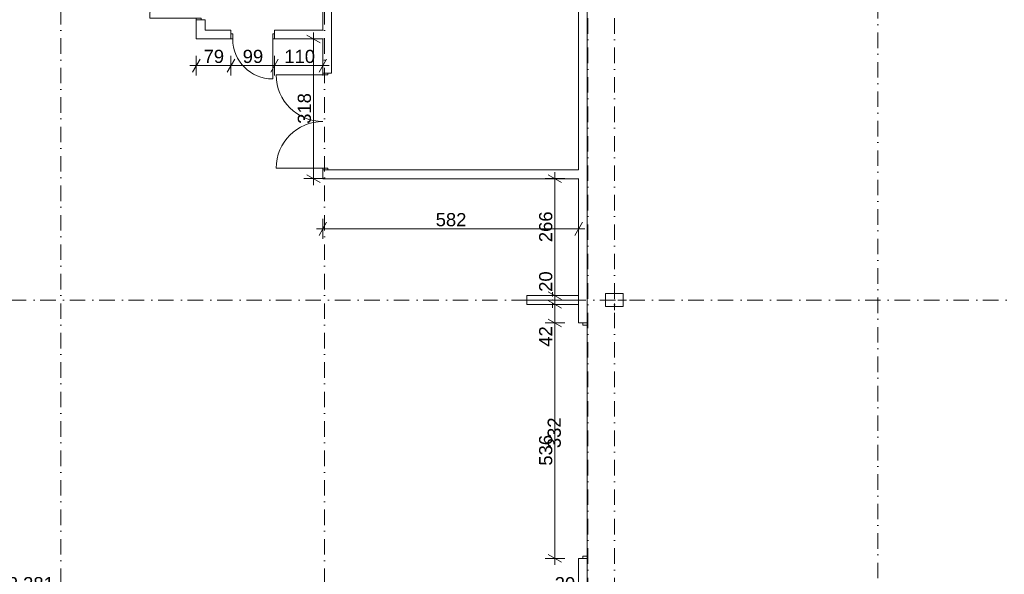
# Model space of a CAD drawing. Extents: x -283435 to 14216, y -77540 to 30522.
# Tile 14 of 177: x -243737 to -221329, y 6657 to 19282. Entities that reach past the tile are written whole.
import ezdxf

# ---------------------------------------------------------------- set-up
doc = ezdxf.new("R2010")
doc.units = 0
doc.header["$MEASUREMENT"] = 0
doc.linetypes.add('Kropki i Kreski', pattern=[670.277762, 352.777767, -176.388884, 0, -141.111112])
for name, color, linetype in [('Drzwi ArchiCAD', 7, 'Continuous'), ('SŁUPY', 7, 'Continuous'), ('WYMIARY', 7, 'Continuous'), ('ŚCIANY', 7, 'Continuous')]:
    doc.layers.add(name, color=color, linetype=linetype)
for name, color, linetype, lineweight in [('Drzwi ArchiCAD_Nr_Pióra__23', 23, 'Continuous', 18), ('Drzwi ArchiCAD_Nr_Pióra__3', 3, 'Continuous', 18), ('Drzwi ArchiCAD_Nr_Pióra__7', 7, 'Continuous', 18), ('OSIE_Nr_Pióra__5', 5, 'Continuous', 18), ('OSIE_Nr_Pióra__7', 7, 'Continuous', 18), ('SŁUPY_Nr_Pióra__20', 20, 'Continuous', 18), ('WYMIARY_Nr_Pióra__4', 4, 'Continuous', 18), ('WYMIARY_Nr_Pióra__5', 5, 'Continuous', 18), ('ŚCIANY_Nr_Pióra__7', 7, 'Continuous', 18)]:
    doc.layers.add(name, color=color, linetype=linetype, lineweight=lineweight)
doc.layers.add('SŁUPY_Nr_Pióra__28', color=7, linetype='Continuous', lineweight=18, true_color=0x260900)
doc.styles.add('GENERATED_STYLE_1', font='arial.ttf')
doc.styles.add('GENERATED_STYLE_2', font='txt')
doc.dimstyles.new('GENERATED_STYLE__1', dxfattribs={"dimtxt": 300, "dimasz": 228, "dimexe": 0.18, "dimexo": 0, "dimgap": 0.09, "dimtad": 1, "dimdec": 0, "dimlfac": 0.1, "dimzin": 0, "dimdsep": 46, "dimtxsty": 'GENERATED_STYLE_2', "dimblk": 'ARROWHEAD_2', "dimblk1": 'ARROWHEAD_2', "dimblk2": 'ARROWHEAD_2', "dimcen": 0.09, "dimclrd": 256, "dimclre": 256, "dimclrt": 256, "dimazin": 0, "dimtfac": 1, "dimtdec": 4, "dimtmove": 0, "dimatfit": 3, "dimfxl": 1, "dimtolj": 1, "dimtzin": 0, "dimarcsym": 0})
doc.dimstyles.new('GENERATED_STYLE__2', dxfattribs={"dimtxt": 300, "dimasz": 228, "dimexe": 0.18, "dimexo": 0, "dimgap": 0.09, "dimtad": 1, "dimtih": 1, "dimtoh": 1, "dimdec": 0, "dimlfac": 0.1, "dimzin": 0, "dimdsep": 46, "dimtxsty": 'GENERATED_STYLE_2', "dimblk": 'ARROWHEAD_2', "dimblk1": 'ARROWHEAD_2', "dimblk2": 'ARROWHEAD_2', "dimcen": 0.09, "dimclrd": 256, "dimclre": 256, "dimclrt": 256, "dimazin": 0, "dimtfac": 1, "dimtdec": 4, "dimtmove": 0, "dimatfit": 3, "dimfxl": 1, "dimtolj": 1, "dimtzin": 0, "dimarcsym": 0})
doc.dimstyles.new('GENERATED_STYLE__3', dxfattribs={"dimtxt": 300, "dimasz": 228, "dimexe": 0.18, "dimexo": 0, "dimgap": 0.09, "dimtad": 1, "dimtih": 1, "dimtoh": 1, "dimdec": 0, "dimlfac": 0.1, "dimzin": 0, "dimdsep": 46, "dimtxsty": 'GENERATED_STYLE_2', "dimblk": 'ARROWHEAD_2', "dimblk1": 'ARROWHEAD_2', "dimblk2": 'ARROWHEAD_2', "dimcen": 0.09, "dimclrd": 256, "dimclre": 256, "dimclrt": 256, "dimazin": 0, "dimtfac": 1, "dimtdec": 4, "dimtmove": 2, "dimatfit": 3, "dimfxl": 1, "dimtolj": 1, "dimtzin": 0, "dimarcsym": 0})

# ---------------------------------------------------------------- blocks, each defined once
blk = doc.blocks.new('Ściana_351', base_point=(-231019, 15863))
at = {"layer": 'ŚCIANY_Nr_Pióra__7', "linetype": 'Continuous'}
for p, q in [((-231019, 15863), (-236639, 15863)), ((-236839, 15663), (-231019, 15663))]:
    blk.add_line(p, q, dxfattribs=at)
blk = doc.blocks.new('D2 Drzwi podw. proste 12_25')
at = {"layer": 'Drzwi ArchiCAD_Nr_Pióra__3', "linetype": 'Continuous'}
for p, q in [((-1060, 0), (-1060, 1060)), ((1060, 0), (1060, 1060)), ((-1060, 0), (-1100, 0)), ((-1100, 0), (-1100, -115)), ((-1060, -115), (-1060, 0)), ((1100, 0), (1060, 0)), ((1060, 0), (1060, -115)), ((1100, -115), (1100, 0)), ((-1100, -115), (-1060, -115)), ((1060, -115), (1100, -115))]:
    blk.add_line(p, q, dxfattribs=at)
for centre, start, end in [((-1060, 0), 0, 90), ((1060, 0), 90, 180)]:
    blk.add_arc(centre, 1060, start, end, dxfattribs=at)
at = {"layer": 'Drzwi ArchiCAD_Nr_Pióra__7', "linetype": 'Continuous'}
for p, q in [((-1100, 0), (-1100, -115)), ((1100, 0), (1100, -115))]:
    blk.add_line(p, q, dxfattribs=at)
blk = doc.blocks.new('Ściana_352', base_point=(-236839, 15863))
at = {"layer": 'ŚCIANY_Nr_Pióra__7', "linetype": 'Continuous'}
for p, q in [((-236639, 25256), (-236839, 25256)), ((-236839, 24906), (-236839, 19043)), ((-236639, 18063), (-236639, 24906)), ((-236839, 18843), (-236839, 18063)), ((-236839, 18063), (-236724, 18063)), ((-236724, 18063), (-236639, 18063)), ((-236839, 15863), (-236724, 15863)), ((-236839, 15863), (-236839, 15663)), ((-236724, 15863), (-236639, 15863))]:
    blk.add_line(p, q, dxfattribs=at)
at = {"layer": 'Drzwi ArchiCAD', "linetype": 'Continuous', "xscale": -1, "rotation": 90}
blk.add_blockref('D2 Drzwi podw. proste 12_25', (-236839, 16963), dxfattribs=at)
blk = doc.blocks.new('D1 Drzwi proste 12_125')
at = {"layer": 'Drzwi ArchiCAD_Nr_Pióra__3', "linetype": 'Continuous'}
for p, q in [((455, 0), (455, 910)), ((-455, 0), (-495, 0)), ((-495, 0), (-495, -115)), ((-455, -115), (-455, 0)), ((495, 0), (455, 0)), ((455, 0), (455, -115)), ((495, -115), (495, 0)), ((-495, -115), (-455, -115)), ((455, -115), (495, -115))]:
    blk.add_line(p, q, dxfattribs=at)
blk.add_arc((455, 0), 910, 90, 180, dxfattribs=at)
at = {"layer": 'Drzwi ArchiCAD_Nr_Pióra__7', "linetype": 'Continuous'}
for p, q in [((-495, 0), (-495, -115)), ((495, 0), (495, -115))]:
    blk.add_line(p, q, dxfattribs=at)
blk = doc.blocks.new('Ściana_353', base_point=(-236839, 18843))
at = {"layer": 'ŚCIANY_Nr_Pióra__7', "linetype": 'Continuous'}
for p, q in [((-239719, 18843), (-238929, 18843)), ((-238929, 19043), (-239519, 19043)), ((-238929, 18958), (-238929, 19043)), ((-238929, 18843), (-238929, 18958)), ((-237939, 18958), (-237939, 19043)), ((-236839, 19043), (-237939, 19043)), ((-237939, 18843), (-237939, 18958)), ((-237939, 18843), (-236839, 18843))]:
    blk.add_line(p, q, dxfattribs=at)
at = {"layer": 'Drzwi ArchiCAD', "linetype": 'Continuous', "xscale": -1, "rotation": 180}
blk.add_blockref('D1 Drzwi proste 12_125', (-238434, 18843), dxfattribs=at)
blk = doc.blocks.new('D1 Drzwi proste 12_126')
at = {"layer": 'Drzwi ArchiCAD_Nr_Pióra__3', "linetype": 'Continuous'}
for p, q in [((455, 0), (455, 910)), ((-455, 0), (-495, 0)), ((-495, 0), (-495, -115)), ((-455, -115), (-455, 0)), ((495, 0), (455, 0)), ((455, 0), (455, -115)), ((495, -115), (495, 0)), ((-495, -115), (-455, -115)), ((455, -115), (495, -115))]:
    blk.add_line(p, q, dxfattribs=at)
blk.add_arc((455, 0), 910, 90, 180, dxfattribs=at)
at = {"layer": 'Drzwi ArchiCAD_Nr_Pióra__7', "linetype": 'Continuous'}
for p, q in [((-495, 0), (-495, -115)), ((495, 0), (495, -115))]:
    blk.add_line(p, q, dxfattribs=at)
blk = doc.blocks.new('Ściana_354', base_point=(-239719, 18843))
at = {"layer": 'ŚCIANY_Nr_Pióra__7', "linetype": 'Continuous'}
for p, q in [((-239519, 25256), (-239719, 25256)), ((-239719, 24906), (-239719, 24900)), ((-239634, 24900), (-239719, 24900)), ((-239519, 24900), (-239634, 24900)), ((-239519, 24900), (-239519, 24906)), ((-239634, 23910), (-239719, 23910)), ((-239719, 23910), (-239719, 22130)), ((-239519, 23910), (-239634, 23910)), ((-239519, 21476), (-239519, 23910)), ((-239719, 21930), (-239719, 21476)), ((-239719, 21476), (-239604, 21476)), ((-239604, 21476), (-239519, 21476)), ((-239719, 19276), (-239604, 19276)), ((-239719, 19276), (-239719, 18843)), ((-239604, 19276), (-239519, 19276)), ((-239519, 19043), (-239519, 19276))]:
    blk.add_line(p, q, dxfattribs=at)
at = {"layer": 'Drzwi ArchiCAD', "linetype": 'Continuous', "rotation": 270}
blk.add_blockref('D1 Drzwi proste 12_126', (-239519, 24405), dxfattribs=at)
at = {"layer": 'Drzwi ArchiCAD', "linetype": 'Continuous', "xscale": -1, "rotation": 90}
blk.add_blockref('D2 Drzwi podw. proste 12_25', (-239719, 20376), dxfattribs=at)
blk = doc.blocks.new('Drzwi garażowe 2 12_3')
at = {"layer": 'Drzwi ArchiCAD_Nr_Pióra__23', "linetype": 'Continuous'}
for p, q in [((-2630, 0), (-2680, 0)), ((-2680, 0), (-2680, -100)), ((-2630, -100), (-2630, 0)), ((2680, 0), (2630, 0)), ((2630, 0), (2630, -100)), ((2680, -100), (2680, 0)), ((-2680, -100), (-2630, -100)), ((2630, -100), (2680, -100))]:
    blk.add_line(p, q, dxfattribs=at)
at = {"layer": 'Drzwi ArchiCAD_Nr_Pióra__3', "linetype": 'Continuous'}
blk.add_line((2630, 0), (-2630, 0), dxfattribs=at)
at = {"layer": 'Drzwi ArchiCAD_Nr_Pióra__7', "linetype": 'Continuous'}
for p, q in [((-2680, 0), (-2680, -100)), ((2680, 0), (2680, -100))]:
    blk.add_line(p, q, dxfattribs=at)
blk = doc.blocks.new('Ściana_358', base_point=(-231019, -31614))
at = {"layer": 'ŚCIANY_Nr_Pióra__7', "linetype": 'Continuous'}
for p, q in [((-231019, 24906), (-231019, 15863)), ((-230819, 12380), (-230819, 24906)), ((-231019, 15663), (-231019, 13000)), ((-231019, 12800), (-231019, 12380)), ((-230919, 12380), (-231019, 12380)), ((-230819, 12380), (-230919, 12380)), ((-230919, 7020), (-231019, 7020)), ((-231019, 7020), (-231019, 1000)), ((-230819, 7020), (-230919, 7020)), ((-230819, -17300), (-230819, 7020))]:
    blk.add_line(p, q, dxfattribs=at)
at = {"layer": 'Drzwi ArchiCAD', "linetype": 'Continuous', "xscale": -1, "rotation": 270}
blk.add_blockref('Drzwi garażowe 2 12_3', (-230819, 9700), dxfattribs=at)
blk = doc.blocks.new('Słup_79', base_point=(-230204, 12900))
at = {"layer": 'SŁUPY_Nr_Pióra__20', "linetype": 'Continuous'}
for p, q in [((-230204, 12980), (-230204, 13130)), ((-230284, 12900), (-230484, 12900)), ((-230204, 12820), (-230204, 12670)), ((-230124, 12900), (-229924, 12900))]:
    blk.add_line(p, q, dxfattribs=at)
blk.add_point((-230204, 12900), dxfattribs=at)
at = {"layer": 'SŁUPY_Nr_Pióra__28', "linetype": 'Continuous', "flags": 128}
blk.add_lwpolyline([(-230004, 12750), (-230004, 13050), (-230404, 13050), (-230404, 12750)], close=True, dxfattribs=at)
blk = doc.blocks.new('Słup_83', base_point=(-231609, 12900))
at = {"layer": 'SŁUPY_Nr_Pióra__20', "linetype": 'Continuous'}
for p, q in [((-231609, 12980), (-231609, 13080)), ((-231689, 12900), (-232279, 12900)), ((-231609, 12820), (-231609, 12720)), ((-231529, 12900), (-230939, 12900))]:
    blk.add_line(p, q, dxfattribs=at)
blk.add_point((-231609, 12900), dxfattribs=at)
at = {"layer": 'SŁUPY_Nr_Pióra__28', "linetype": 'Continuous', "flags": 128}
blk.add_lwpolyline([(-231019, 12800), (-231019, 13000), (-232199, 13000), (-232199, 12800)], close=True, dxfattribs=at)
blk = doc.blocks.new('*D1816')
at = {"layer": 'WYMIARY_Nr_Pióra__4', "linetype": 'Continuous', "transparency": 16777216}
for p, q in [((-236752, 14670), (-236925, 14370)), ((-236839, 14295), (-236839, 14745)), ((-231105, 14370), (-230932, 14670)), ((-231019, 14295), (-231019, 14745)), ((-236986, 14520), (-236839, 14520)), ((-236839, 14520), (-231019, 14520)), ((-231019, 14520), (-230872, 14520))]:
    blk.add_line(p, q, dxfattribs=at)
at = {"layer": 'WYMIARY_Nr_Pióra__5', "transparency": 16777216, "insert": (-234270, 14880), "char_height": 300, "attachment_point": 1, "style": 'GENERATED_STYLE_1'}
blk.add_mtext('{582}', dxfattribs=at)
blk = doc.blocks.new('ARROWHEAD_2')
at = {"linetype": 'Continuous'}
for p, q in [((0, 0), (-1, 0)), ((-0.378, -0.655), (0.378, 0.655))]:
    blk.add_line(p, q, dxfattribs=at)
blk = doc.blocks.new('*D1817')
at = {"layer": 'WYMIARY_Nr_Pióra__4', "linetype": 'Continuous', "transparency": 16777216}
for p, q in [((-236824, 18843), (-237274, 18843)), ((-236899, 18756), (-237199, 18930)), ((-237049, 18843), (-237049, 18990)), ((-237049, 15663), (-237049, 18843)), ((-237199, 15750), (-236899, 15576)), ((-236824, 15663), (-237274, 15663)), ((-237049, 15516), (-237049, 15663))]:
    blk.add_line(p, q, dxfattribs=at)
at = {"layer": 'WYMIARY_Nr_Pióra__5', "transparency": 16777216, "insert": (-237409, 16911), "char_height": 300, "attachment_point": 1, "rotation": 90, "style": 'GENERATED_STYLE_1'}
blk.add_mtext('{318}', dxfattribs=at)
blk = doc.blocks.new('*D1819')
at = {"layer": 'WYMIARY_Nr_Pióra__4', "linetype": 'Continuous', "transparency": 16777216}
for p, q in [((-239632, 18386), (-239805, 18086)), ((-239719, 18011), (-239719, 18461)), ((-238842, 18386), (-239015, 18086)), ((-238929, 18011), (-238929, 18461)), ((-239866, 18236), (-239719, 18236)), ((-239719, 18236), (-238929, 18236))]:
    blk.add_line(p, q, dxfattribs=at)
at = {"layer": 'WYMIARY_Nr_Pióra__5', "transparency": 16777216, "insert": (-239552, 18596), "char_height": 300, "attachment_point": 1, "style": 'GENERATED_STYLE_1'}
blk.add_mtext('{79}', dxfattribs=at)
blk = doc.blocks.new('*D1820')
at = {"layer": 'WYMIARY_Nr_Pióra__4', "linetype": 'Continuous', "transparency": 16777216}
for p, q in [((-238842, 18386), (-239015, 18086)), ((-238929, 18011), (-238929, 18461)), ((-237852, 18386), (-238025, 18086)), ((-237939, 18011), (-237939, 18461)), ((-238929, 18236), (-237939, 18236))]:
    blk.add_line(p, q, dxfattribs=at)
at = {"layer": 'WYMIARY_Nr_Pióra__5', "transparency": 16777216, "insert": (-238662, 18596), "char_height": 300, "attachment_point": 1, "style": 'GENERATED_STYLE_1'}
blk.add_mtext('{99}', dxfattribs=at)
blk = doc.blocks.new('*D1821')
at = {"layer": 'WYMIARY_Nr_Pióra__4', "linetype": 'Continuous', "transparency": 16777216}
for p, q in [((-237852, 18386), (-238025, 18086)), ((-237939, 18011), (-237939, 18461)), ((-236925, 18086), (-236752, 18386)), ((-236839, 18011), (-236839, 18461)), ((-237939, 18236), (-236839, 18236)), ((-236839, 18236), (-236692, 18236))]:
    blk.add_line(p, q, dxfattribs=at)
at = {"layer": 'WYMIARY_Nr_Pióra__5', "transparency": 16777216, "insert": (-237715, 18596), "char_height": 300, "attachment_point": 1, "style": 'GENERATED_STYLE_1'}
blk.add_mtext('{110}', dxfattribs=at)
blk = doc.blocks.new('*D2483')
at = {"layer": 'WYMIARY_Nr_Pióra__4', "linetype": 'Continuous', "transparency": 16777216}
for p, q in [((-254747, 6384), (-254920, 6084)), ((-254834, 6009), (-254834, 6459)), ((-230932, 6384), (-231105, 6084)), ((-231019, 6009), (-231019, 6459)), ((-254981, 6234), (-254834, 6234)), ((-254834, 6234), (-231019, 6234))]:
    blk.add_line(p, q, dxfattribs=at)
at = {"layer": 'WYMIARY_Nr_Pióra__5', "transparency": 16777216, "char_height": 300, "attachment_point": 1, "style": 'GENERATED_STYLE_1'}
for s, insert in [('{2\xa0381}', (-244008, 6594)), ('{20}', (-231561, 6594))]:
    blk.add_mtext(s, dxfattribs=dict(at, insert=insert))
blk = doc.blocks.new('*D2484')
at = {"layer": 'WYMIARY_Nr_Pióra__4', "linetype": 'Continuous', "transparency": 16777216}
for p, q in [((-230932, 6384), (-231105, 6084)), ((-231019, 6009), (-231019, 6459)), ((-230732, 6384), (-230905, 6084)), ((-230819, 6009), (-230819, 6459)), ((-231019, 6234), (-230819, 6234))]:
    blk.add_line(p, q, dxfattribs=at)
blk = doc.blocks.new('*D2494')
at = {"layer": 'WYMIARY_Nr_Pióra__4', "linetype": 'Continuous', "transparency": 16777216}
for p, q in [((-231332, 12380), (-231782, 12380)), ((-231707, 12467), (-231407, 12294)), ((-231557, 7020), (-231557, 12380)), ((-231332, 7020), (-231782, 7020)), ((-231707, 7107), (-231407, 6934)), ((-231557, 6874), (-231557, 7020))]:
    blk.add_line(p, q, dxfattribs=at)
at = {"layer": 'WYMIARY_Nr_Pióra__5', "transparency": 16777216, "char_height": 300, "attachment_point": 1, "rotation": 90, "style": 'GENERATED_STYLE_1'}
for s, insert in [('{42}', (-231917, 11838)), ('{536}', (-231917, 9131))]:
    blk.add_mtext(s, dxfattribs=dict(at, insert=insert))
blk = doc.blocks.new('*D2495')
at = {"layer": 'WYMIARY_Nr_Pióra__4', "linetype": 'Continuous', "transparency": 16777216}
for p, q in [((-231332, 12800), (-231782, 12800)), ((-231707, 12887), (-231407, 12714)), ((-231557, 12380), (-231557, 12800)), ((-231332, 12380), (-231782, 12380)), ((-231707, 12467), (-231407, 12294))]:
    blk.add_line(p, q, dxfattribs=at)
blk = doc.blocks.new('*D2496')
at = {"layer": 'WYMIARY_Nr_Pióra__4', "linetype": 'Continuous', "transparency": 16777216}
for p, q in [((-231332, 13000), (-231782, 13000)), ((-231707, 13087), (-231407, 12914)), ((-231557, 12800), (-231557, 13000)), ((-231332, 12800), (-231782, 12800)), ((-231707, 12887), (-231407, 12714))]:
    blk.add_line(p, q, dxfattribs=at)
blk = doc.blocks.new('*D2497')
at = {"layer": 'WYMIARY_Nr_Pióra__4', "linetype": 'Continuous', "transparency": 16777216}
for p, q in [((-231407, 15576), (-231707, 15750)), ((-231557, 15663), (-231557, 15810)), ((-231332, 15663), (-231782, 15663)), ((-231557, 13000), (-231557, 15663)), ((-231332, 13000), (-231782, 13000)), ((-231707, 13087), (-231407, 12914))]:
    blk.add_line(p, q, dxfattribs=at)
at = {"layer": 'WYMIARY_Nr_Pióra__5', "transparency": 16777216, "char_height": 300, "attachment_point": 1, "rotation": 90, "style": 'GENERATED_STYLE_1'}
for s, insert in [('{266}', (-231917, 14218)), ('{20}', (-231917, 13087))]:
    blk.add_mtext(s, dxfattribs=dict(at, insert=insert))

msp = doc.modelspace()

# ---------------------------------------------------------------- linework, layer by layer
at = {"layer": 'OSIE_Nr_Pióra__5', "linetype": 'Kropki i Kreski'}
for p, q in [((-242804, -49203.4), (-242804, 27442)), ((-236804, -49203.4), (-236804, 27442)), ((-224204, -38346.1), (-224204, 27442))]:
    msp.add_line(p, q, dxfattribs=at)
at = {"layer": 'OSIE_Nr_Pióra__7', "linetype": 'Kropki i Kreski'}
for p, q in [((-230804, -38019.3), (-230804, 27442)), ((-230204, -38019.3), (-230204, 27442)), ((-280139.5, 12900.4), (10893.5, 12900.4))]:
    msp.add_line(p, q, dxfattribs=at)

# ---------------------------------------------------------------- block references
at = {"layer": 'SŁUPY'}
for name, p in [('Słup_83', (-231608.9, 12900.4)), ('Słup_79', (-230204, 12900.4))]:
    msp.add_blockref(name, p, dxfattribs=at)
at = {"layer": 'ŚCIANY'}
for name, p in [('Ściana_354', (-239718.9, 18842.9)), ('Ściana_352', (-236838.9, 15862.9)), ('Ściana_358', (-231018.9, -31613.9)), ('Ściana_353', (-236838.9, 18842.9)), ('Ściana_351', (-231018.9, 15862.9))]:
    msp.add_blockref(name, p, dxfattribs=at)

# ---------------------------------------------------------------- texts
at = {"layer": 'WYMIARY_Nr_Pióra__5', "linetype": 'Continuous', "insert": (-231418.2, 9529.6), "char_height": 300, "attachment_point": 7, "rotation": 90, "style": 'GENERATED_STYLE_1'}
msp.add_mtext('{332}', dxfattribs=at)

# ---------------------------------------------------------------- dimensions: what is measured, and where the dimension line sits
at = {"layer": 'WYMIARY', "linetype": 'Continuous'}
for base, p1, p2, dimstyle, picture, middle in [((-254833.8, 6234.1), (-254833.8, 24905.7), (-231018.9, 24905.7), 'GENERATED_STYLE__3', '*D2483', (-243493.3, 6444.1)), ((-254833.8, 6234.1), (-231018.9, 24905.7), (-230818.9, -3354.1), 'GENERATED_STYLE__2', '*D2484', (-231336, 6444.1)), ((-239718.9, 18236.1), (-239718.9, 18842.9), (-238928.9, 18842.9), 'GENERATED_STYLE__2', '*D1819', (-239326.6, 18446.1)), ((-239718.9, 18236.1), (-238928.9, 18842.9), (-237938.9, 18842.9), 'GENERATED_STYLE__2', '*D1820', (-238436.6, 18446.1)), ((-239718.9, 18236.1), (-237938.9, 18842.9), (-236838.9, 18842.9), 'GENERATED_STYLE__2', '*D1821', (-237377.9, 18446.1)), ((-236838.9, 14519.8), (-236838.9, 15662.9), (-231018.9, 15662.9), 'GENERATED_STYLE__2', '*D1816', (-233933, 14729.8))]:
    dim = msp.add_linear_dim(base=base, p1=p1, p2=p2, dimstyle=dimstyle, dxfattribs=at)
    dim.commit()
    dim.dimension.update_dxf_attribs({"geometry": picture, "text_midpoint": middle})
for base, p1, p2, picture, middle in [((-237048.7, 15662.9), (-236838.9, 15662.9), (-236838.9, 18842.9), '*D1817', (-237258.7, 17248.8)), ((-231557.4, 7020.4), (-231018.9, 13000.4), (-231018.9, 15662.9), '*D2497', (-231767.4, 14555.2)), ((-231557.4, 7020.4), (-231018.9, 12800.4), (-231018.9, 13000.4), '*D2496', (-231767.4, 13312)), ((-231557.4, 7020.4), (-231018.9, 12380.4), (-231018.9, 12800.4), '*D2495', (-231767.4, 12063.3)), ((-231557.4, 7020.4), (-231018.9, 7020.4), (-231018.9, 12380.4), '*D2494', (-231767.4, 9468.6))]:
    dim = msp.add_linear_dim(base=base, p1=p1, p2=p2, angle=90, dimstyle='GENERATED_STYLE__1', dxfattribs=at)
    dim.commit()
    dim.dimension.update_dxf_attribs({"geometry": picture, "text_midpoint": middle})

doc.saveas('drawing.dxf')
